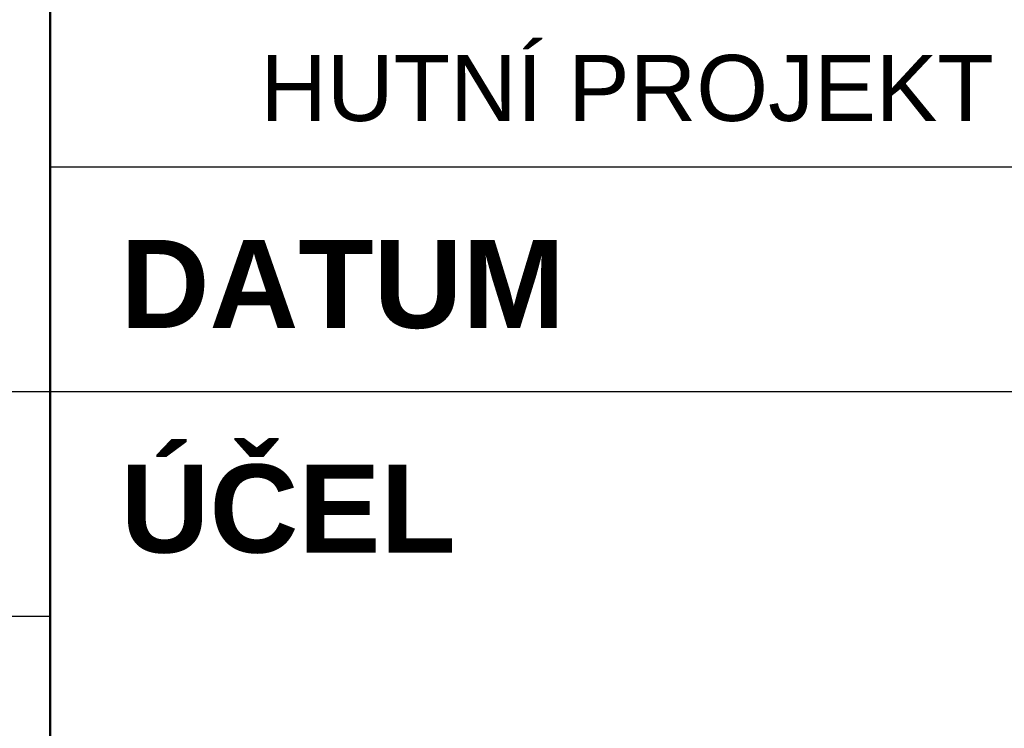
# Paper-space layout 'Layout1' of a CAD drawing. Extents: x -2 to 1033, y -36 to 596.
# Tile 110 of 126: x 977 to 1005, y 49 to 70. Entities that reach past the tile are written whole.
import ezdxf
from ezdxf.enums import TextEntityAlignment as Align

# ---------------------------------------------------------------- set-up
doc = ezdxf.new("R2010")
doc.units = 0
doc.layers.get('0').update_dxf_attribs({"linetype": 'CONTINUOUS'})
doc.layers.add('RAZITKO_HP', color=222, linetype='CONTINUOUS')
doc.styles.add('RAZITKO_HP_ARIAL', font='arial.ttf')
doc.styles.add('RAZITKO_HP_ARIAL_B', font='arialbd.ttf')

# ---------------------------------------------------------------- blocks, each defined once
blk = doc.blocks.new('RAZITKO')
at = {"layer": 'RAZITKO_HP', "lineweight": 50}
blk.add_line((-63, 84.5), (-63, 8), dxfattribs=at)
at = {"layer": 'RAZITKO_HP', "lineweight": 25}
for p, q in [((-63, 65.375), (-8, 65.375)), ((-180, 59), (-63, 59)), ((-63, 59), (-8, 59)), ((-180, 52.625), (-63, 52.625))]:
    blk.add_line(p, q, dxfattribs=at)
at = {"layer": 'RAZITKO_HP', "lineweight": 25, "style": 'RAZITKO_HP_ARIAL'}
blk.add_text('HUTNÍ PROJEKT Frýdek-Místek a.s.', height=1.875, dxfattribs=at).set_placement((-35.5, 66.675), align=Align.CENTER)
at = {"layer": 'RAZITKO_HP', "lineweight": 35, "style": 'RAZITKO_HP_ARIAL_B'}
for s, p in [('DATUM', (-61, 60.8)), ('ÚČEL', (-61, 54.425))]:
    blk.add_text(s, height=2.5, dxfattribs=at).set_placement(p)

psp = doc.layouts.get("Layout1")

# ---------------------------------------------------------------- block references
psp.add_blockref('RAZITKO', (1041, 0))

doc.saveas('drawing.dxf')
